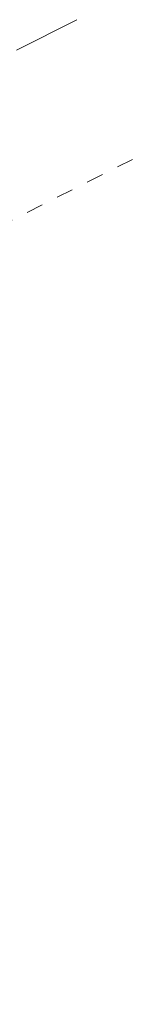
# Model space of a CAD drawing. Header units: metres. Extents: x 238236 to 238555, y 510830 to 510966.
# Tile 11 of 16: x 238342.38 to 238344.13, y 510942.35 to 510957.16. Entities that reach past the tile are written whole.
import ezdxf

# ---------------------------------------------------------------- set-up
doc = ezdxf.new("R2010")
doc.units = ezdxf.units.M
doc.header["$LTSCALE"] = 0.5
doc.linetypes.add('AM-AS-SO', pattern=[16, 10, -2, 2, -2])
doc.linetypes.add('DGN2', pattern=[1.011498, 0.505749, -0.505749])
doc.layers.add('B-ME-AM-AS_WEG-G', color=10, linetype='AM-AS-SO', lineweight=18)
doc.layers.add('B-WE-VH-MATERIAALGRENS_ASFALT-G', color=50, linetype='DGN2', lineweight=0)

msp = doc.modelspace()

# ---------------------------------------------------------------- linework, layer by layer
at = {"layer": 'B-ME-AM-AS_WEG-G'}
msp.add_polyline3d([(238276.343, 510920.455, 10.435), (238279.291, 510922.102, 10.428), (238285.331, 510925.838, 10.298), (238293.665, 510930.614, 10.08), (238302.241, 510935.451, 9.965), (238310.169, 510939.904, 9.942), (238317.57, 510943.975, 9.953), (238325.893, 510948.389, 9.965), (238335.204, 510953.063, 9.98), (238343.235, 510957.155, 9.995)], dxfattribs=at)
at = {"layer": 'B-WE-VH-MATERIAALGRENS_ASFALT-G'}
msp.add_polyline3d([(238280.334, 510918.175, 10.508), (238280.243, 510918.521, 10.498), (238280.215, 510918.878, 10.488), (238280.253, 510919.234, 10.48), (238280.353, 510919.578, 10.472), (238280.514, 510919.898, 10.467), (238280.73, 510920.183, 10.463), (238280.993, 510920.426, 10.46), (238281.296, 510920.617, 10.46), (238286.601, 510923.9, 10.305), (238294.74, 510928.692, 10.098), (238303.312, 510933.541, 9.927), (238311.057, 510937.813, 9.908), (238318.734, 510942.035, 9.924), (238327.031, 510946.375, 9.922), (238336.172, 510951.058, 9.938), (238344.126, 510955.083, 9.944)], dxfattribs=at)

doc.saveas('drawing.dxf')
